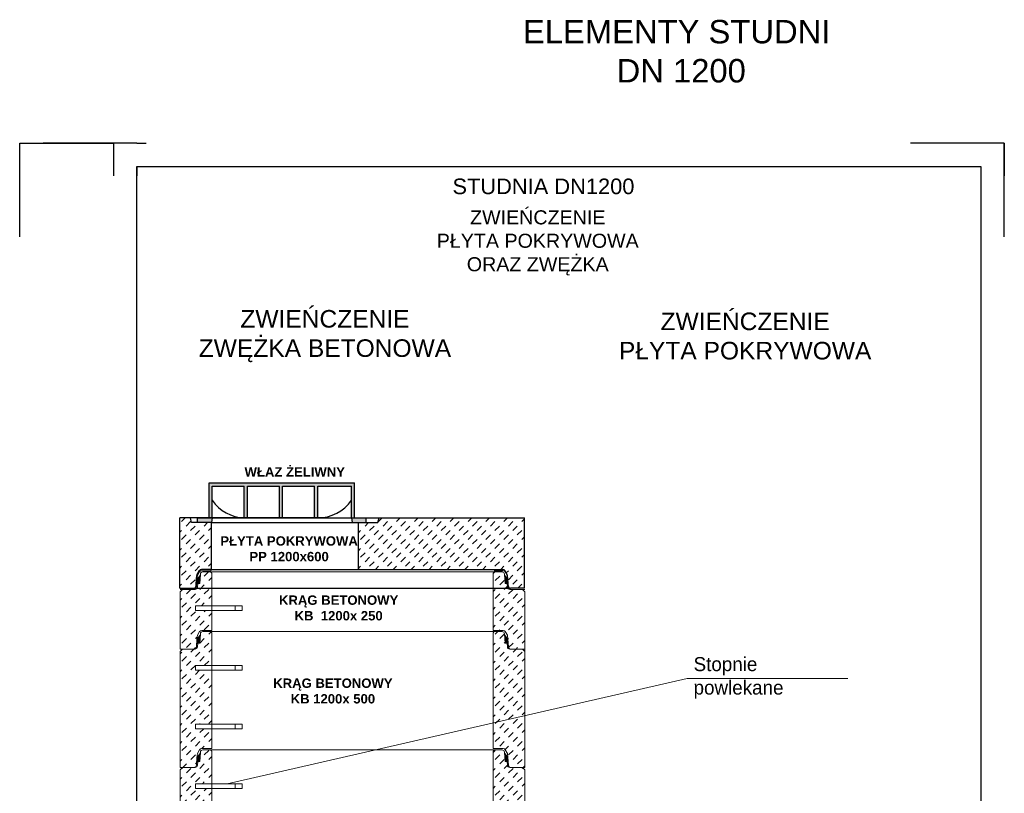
# Model space of a CAD drawing. Extents: x -23500 to 2637, y 21242 to 29547.
# Tile 2 of 121: x -23500 to -19300, y 26246 to 29547. Entities that reach past the tile are written whole.
import ezdxf

# ---------------------------------------------------------------- set-up
doc = ezdxf.new("R2010")
doc.units = 0
doc.header["$LTSCALE"] = 25
doc.layers.get('0').update_dxf_attribs({"linetype": 'CONTINUOUS', "lineweight": 13})
for name, color, linetype in [('0_5', 250, 'CONTINUOUS'), ('M_Ramki markery', 1, 'CONTINUOUS'), ('M_Ramki znaczniki', 6, 'CONTINUOUS')]:
    doc.layers.add(name, color=color, linetype=linetype)
for name, color, linetype, lineweight in [('BA_szr', 7, 'CONTINUOUS', 5), ('M_Ramki do druku', 7, 'CONTINUOUS', 25), ('M_Ramki rysunków', 2, 'CONTINUOUS', 25)]:
    doc.layers.add(name, color=color, linetype=linetype, lineweight=lineweight)
doc.styles.add('MCAD_TS', font='GENISO.SHX', dxfattribs={"width": 0.8, "oblique": 15})
doc.styles.get("Standard").update_dxf_attribs({"font": 'ARIAL.TTF', "height": 50})
pattern_1 = [(45, (18678.204, 10372.663), (-19.091883, 19.091883), [27, -27])]
pattern_2 = [(45, (18676.96, 9364.12), (-19.091883, 19.091883), [27, -27])]

# ---------------------------------------------------------------- blocks, each defined once
blk = doc.blocks.new('mcadram')
at = {"color": 0, "linetype": 'ByBlock'}
for points in [[(-11.21, 0), (-11.21, 11.21), (0, 11.21), (0, 0)], [(-6.78, 2.37), (-10.13, 2.37), (-10.13, 4.43), (-7.84, 5.67), (-10.13, 6.89), (-10.13, 8.96), (-6.78, 8.96), (-6.78, 7.68), (-9.42, 7.68), (-6.78, 6.32), (-6.78, 5), (-9.42, 3.65), (-6.78, 3.65)], [(-1.88, 7.19), (-4.38, 7.19), (-4.38, 7.71), (-4.37, 8.06), (-4.35, 8.34), (-4.32, 8.53), (-4.28, 8.69), (-4.22, 8.83), (-4.14, 8.96), (-4.02, 9.1), (-3.88, 9.22), (-3.72, 9.32), (-3.54, 9.39), (-3.34, 9.43), (-3.13, 9.44), (-2.91, 9.43), (-2.72, 9.39), (-2.54, 9.32), (-2.38, 9.22), (-2.23, 9.1), (-2.11, 8.96), (-2.04, 8.83), (-1.98, 8.7), (-1.93, 8.55), (-1.9, 8.36), (-1.89, 8.12), (-1.88, 7.83), (-1.88, 7.71)], [(-2.44, 7.87), (-2.44, 7.98), (-2.46, 8.22), (-2.51, 8.42), (-2.6, 8.57), (-2.74, 8.67), (-2.91, 8.73), (-3.13, 8.75), (-3.34, 8.73), (-3.52, 8.67), (-3.65, 8.56), (-3.74, 8.42), (-3.8, 8.22), (-3.82, 7.98), (-3.82, 7.86)], [(-1.88, 4.16), (-4.38, 5.02), (-4.38, 5.87), (-1.88, 6.73), (-1.88, 6.06), (-2.33, 5.93), (-2.33, 4.96), (-1.88, 4.83)], [(-2.81, 5.11), (-2.81, 5.79), (-3.64, 5.53), (-3.67, 5.52), (-3.71, 5.51), (-3.76, 5.5), (-3.82, 5.49), (-3.89, 5.47), (-3.97, 5.45), (-3.91, 5.43), (-3.85, 5.42), (-3.8, 5.4), (-3.74, 5.39), (-3.69, 5.38), (-3.64, 5.36)], [(-4.28, 3.85), (-3.53, 3.85), (-3.63, 3.75), (-3.7, 3.66), (-3.76, 3.57), (-3.8, 3.47), (-3.83, 3.37), (-3.83, 3.27), (-3.81, 3.09), (-3.75, 2.93), (-3.63, 2.8), (-3.49, 2.7), (-3.31, 2.64), (-3.11, 2.62), (-2.92, 2.64), (-2.76, 2.7), (-2.61, 2.8), (-2.5, 2.94), (-2.44, 3.09), (-2.42, 3.27), (-2.42, 3.38), (-2.45, 3.47), (-2.49, 3.57), (-2.55, 3.66), (-2.62, 3.76), (-2.72, 3.85), (-1.97, 3.85), (-1.92, 3.74), (-1.89, 3.63), (-1.85, 3.53), (-1.83, 3.42), (-1.82, 3.31), (-1.82, 3.2), (-1.82, 3.07), (-1.84, 2.94), (-1.86, 2.82), (-1.9, 2.71), (-1.95, 2.61), (-2.01, 2.51), (-2.15, 2.33), (-2.3, 2.19), (-2.48, 2.08), (-2.68, 2), (-2.89, 1.95), (-3.12, 1.93), (-3.31, 1.94), (-3.48, 1.97), (-3.65, 2.03), (-3.8, 2.1), (-3.94, 2.19), (-4.07, 2.31), (-4.18, 2.43), (-4.27, 2.56), (-4.34, 2.71), (-4.39, 2.86), (-4.42, 3.03), (-4.43, 3.2), (-4.43, 3.31), (-4.42, 3.42), (-4.4, 3.53), (-4.37, 3.63), (-4.33, 3.74)]]:
    blk.add_lwpolyline(points, close=True, dxfattribs=at)
blk.add_lwpolyline([(-5.6, 0.82), (-5.6, 10.39)], dxfattribs=at)
blk = doc.blocks.new('mplotram')
at = {"color": 0, "linetype": 'ByBlock', "lineweight": -2}
for points in [[(-11.21, 0), (-11.21, 11.21), (0, 11.21), (0, 0)], [(-6.78, 2.37), (-10.13, 2.37), (-10.13, 4.43), (-7.84, 5.67), (-10.13, 6.89), (-10.13, 8.96), (-6.78, 8.96), (-6.78, 7.68), (-9.42, 7.68), (-6.78, 6.32), (-6.78, 5), (-9.42, 3.65), (-6.78, 3.65)], [(-1.88, 8.66), (-3.72, 8.66), (-3.72, 8.12), (-4.29, 8.12), (-4.29, 9.86), (-3.72, 9.86), (-3.72, 9.32), (-1.88, 9.32)], [(-3.08, 7.96), (-2.91, 7.95), (-2.75, 7.92), (-2.59, 7.87), (-2.45, 7.79), (-2.31, 7.7), (-2.19, 7.59), (-2.08, 7.46), (-1.99, 7.32), (-1.91, 7.17), (-1.86, 7.01), (-1.83, 6.84), (-1.82, 6.67), (-1.83, 6.5), (-1.86, 6.34), (-1.91, 6.18), (-1.99, 6.02), (-2.08, 5.89), (-2.19, 5.76), (-2.31, 5.65), (-2.45, 5.55), (-2.6, 5.48), (-2.75, 5.42), (-2.91, 5.39), (-3.08, 5.38), (-3.25, 5.39), (-3.41, 5.42), (-3.57, 5.48), (-3.72, 5.55), (-3.85, 5.65), (-3.98, 5.76), (-4.09, 5.89), (-4.18, 6.02), (-4.25, 6.18), (-4.31, 6.34), (-4.34, 6.5), (-4.35, 6.67), (-4.34, 6.84), (-4.31, 7.01), (-4.25, 7.17), (-4.18, 7.32), (-4.09, 7.46), (-3.98, 7.59), (-3.85, 7.7), (-3.72, 7.79), (-3.57, 7.87), (-3.41, 7.92), (-3.25, 7.95)], [(-2.37, 6.67), (-2.4, 6.84), (-2.46, 7), (-2.57, 7.12), (-2.72, 7.22), (-2.89, 7.28), (-3.08, 7.3), (-3.27, 7.28), (-3.44, 7.22), (-3.59, 7.12), (-3.7, 6.99), (-3.77, 6.84), (-3.79, 6.67), (-3.77, 6.5), (-3.7, 6.35), (-3.59, 6.22), (-3.44, 6.12), (-3.27, 6.06), (-3.08, 6.04), (-2.89, 6.06), (-2.72, 6.12), (-2.57, 6.22), (-2.46, 6.35), (-2.39, 6.5)], [(-1.88, 3.74), (-4.29, 3.74), (-4.29, 4.4), (-2.44, 4.4), (-2.44, 5.22), (-1.88, 5.22)], [(-1.88, 2.22), (-1.88, 1.6), (-4.29, 1.6), (-4.29, 2.29), (-4.29, 2.53), (-4.28, 2.72), (-4.26, 2.86), (-4.22, 2.96), (-4.18, 3.05), (-4.12, 3.14), (-4.04, 3.22), (-3.95, 3.29), (-3.84, 3.34), (-3.73, 3.38), (-3.61, 3.4), (-3.47, 3.41), (-3.34, 3.4), (-3.21, 3.38), (-3.09, 3.34), (-2.99, 3.29), (-2.9, 3.22), (-2.82, 3.14), (-2.78, 3.06), (-2.74, 2.98), (-2.71, 2.89), (-2.69, 2.78), (-2.68, 2.64), (-2.68, 2.45), (-2.68, 2.34), (-2.68, 2.22)], [(-3.21, 2.22), (-3.21, 2.34), (-3.21, 2.49), (-3.24, 2.6), (-3.27, 2.68), (-3.33, 2.73), (-3.4, 2.76), (-3.49, 2.77), (-3.59, 2.76), (-3.66, 2.73), (-3.71, 2.68), (-3.75, 2.6), (-3.77, 2.49), (-3.77, 2.35), (-3.77, 2.22)]]:
    blk.add_lwpolyline(points, close=True, dxfattribs=at)
blk.add_lwpolyline([(-5.6, 0.82), (-5.6, 10.39)], dxfattribs=at)
blk = doc.blocks.new('mcad_logo_ram')
at = {"layer": 'M_Ramki rysunków', "color": 0, "linetype": 'ByBlock', "lineweight": -2, "rotation": 270}
for name, p in [('mcadram', (0, 0)), ('mplotram', (12.71, 0))]:
    blk.add_blockref(name, p, dxfattribs=at)
blk = doc.blocks.new('Znacznik_narozny_v2')
at = {"layer": 'M_Ramki znaczniki'}
blk.add_lwpolyline([(0, -20), (0, 0), (20, 0)], dxfattribs=at)
blk = doc.blocks.new('znacznik297')
at = {"lineweight": -2}
blk.add_line((0, 0), (-20, 0), dxfattribs=at)
at = {"layer": 'M_Ramki markery'}
blk.add_line((0, 0), (2, 0), dxfattribs=at)
blk = doc.blocks.new('*U1218')
at = {"layer": 'M_Ramki do druku'}
for p, q in [((20, 297), (20, 292)), ((210, 297), (210, 292)), ((20, 5), (20, 0)), ((210, 5), (210, 0))]:
    blk.add_line(p, q, dxfattribs=at)
at = {"layer": 'M_Ramki markery'}
for p, q in [((20, 292), (20, 290)), ((25, 292), (25, 290)), ((210, 292), (210, 290)), ((20, 7), (20, 5)), ((25, 7), (25, 5)), ((210, 7), (210, 5))]:
    blk.add_line(p, q, dxfattribs=at)
at = {"layer": 'M_Ramki rysunków', "color": 0, "linetype": 'ByBlock', "lineweight": -2}
blk.add_lwpolyline([(25, 5), (25, 292), (205, 292), (205, 5)], close=True, dxfattribs=at)
blk.add_blockref('znacznik297', (25, 297))
at = {"layer": 'M_Ramki rysunków', "color": 0, "linetype": 'ByBlock', "lineweight": -2, "rotation": 90}
blk.add_blockref('mcad_logo_ram', (25, 5), dxfattribs=at)
at = {"layer": 'M_Ramki znaczniki'}
blk.add_blockref('Znacznik_narozny_v2', (0, 297), dxfattribs=at)
at = {"layer": 'M_Ramki znaczniki', "xscale": -1}
blk.add_blockref('Znacznik_narozny_v2', (210, 297), dxfattribs=at)
at = {"layer": 'M_Ramki znaczniki', "xscale": -1, "rotation": 180}
blk.add_blockref('Znacznik_narozny_v2', (0, 0), dxfattribs=at)
at = {"layer": 'M_Ramki znaczniki', "rotation": 180}
blk.add_blockref('Znacznik_narozny_v2', (210, 0), dxfattribs=at)
at = {"layer": 'M_Ramki do druku', "style": 'MCAD_TS', "width": 0.8}
for tag, p in [('KOMENTARZ', (16.54, 30.57)), ('RYSUNEK', (20.28, 30.57)), ('DATA', (24.02, 30.57))]:
    blk.add_attdef(tag, p, '', height=2, rotation=90, dxfattribs=at)

msp = doc.modelspace()

# ---------------------------------------------------------------- hatches: boundary and pattern name
for points in [[(-22744.578, 27159.268), (-22743.984, 27163.071), (-22729.482, 27181.969), (-22731.078, 27159.268), (-22732.207, 27143.129, -0.39391048), (-22734.202, 27141.268), (-22741.078, 27141.268), (-22741.656, 27133.005), (-22745.693, 27140.875)], [(-21417.578, 27159.268), (-21418.172, 27163.071), (-21432.674, 27181.969), (-21431.078, 27159.268), (-21429.949, 27143.129, 0.39391048), (-21427.954, 27141.268), (-21421.078, 27141.268), (-21420.5, 27133.005), (-21416.463, 27140.875)], [(-22744.578, 26904.552), (-22743.984, 26908.355), (-22729.482, 26927.253), (-22731.078, 26904.552), (-22732.207, 26888.412, -0.39391048), (-22734.202, 26886.552), (-22741.078, 26886.552), (-22741.656, 26878.289), (-22745.693, 26886.159)], [(-21417.578, 26904.552), (-21418.172, 26908.355), (-21432.674, 26927.253), (-21431.078, 26904.552), (-21429.949, 26888.412, 0.39391048), (-21427.954, 26886.552), (-21421.078, 26886.552), (-21420.5, 26878.289), (-21416.463, 26886.159)], [(-22744.578, 26399.836), (-22743.984, 26403.639), (-22729.482, 26422.537), (-22731.078, 26399.836), (-22732.207, 26383.696, -0.39391048), (-22734.202, 26381.836), (-22741.078, 26381.836), (-22741.656, 26373.573), (-22745.693, 26381.443)], [(-21417.578, 26399.836), (-21418.172, 26403.639), (-21432.674, 26422.537), (-21431.078, 26399.836), (-21429.949, 26383.696, 0.39391048), (-21427.954, 26381.836), (-21421.078, 26381.836), (-21420.5, 26373.573), (-21416.463, 26381.443)]]:
    msp.add_hatch(color=7).paths.add_polyline_path(points)
at = {"layer": '0_5'}
msp.add_hatch(color=7, dxfattribs=at).paths.add_polyline_path([(-22679.238, 27556.959), (-22542.321, 27556.959), (-22542.321, 27421.672), (-22529.238, 27421.672), (-22529.238, 27556.959), (-22392.321, 27556.959), (-22392.321, 27421.672), (-22379.238, 27421.672), (-22379.238, 27556.959), (-22242.321, 27556.959), (-22242.321, 27421.672), (-22229.238, 27421.672), (-22229.238, 27556.959), (-22085.404, 27556.959), (-22085.404, 27421.672), (-22072.321, 27421.672), (-22072.321, 27571.672), (-22692.321, 27571.672), (-22692.321, 27421.672), (-22679.238, 27421.672)])
h = msp.add_hatch(color=7, dxfattribs=at)
h.paths.add_polyline_path([(-22742.321, 27401.672), (-22742.321, 27421.672), (-22679.238, 27421.672), (-22682.321, 27401.672)])
h.paths.add_polyline_path([(-22082.321, 27401.672), (-22022.321, 27401.672), (-22022.321, 27421.672), (-22085.404, 27421.672)])
at = {"layer": 'BA_szr'}
h = msp.add_hatch(dxfattribs=at)
h.set_pattern_fill('BIK_BETON', color=256, scale=270, angle=45, style=0, pattern_type=2)
h.set_pattern_definition(pattern_2)
h.paths.add_polyline_path([(-22817.321, 27421.672), (-22817.321, 27121.672), (-22757.821, 27121.672, 0.41421356), (-22747.821, 27131.672), (-22745.821, 27164.672), (-22743.321, 27180.672), (-22734.092, 27196.669, -0.26803506), (-22725.43, 27201.672), (-22682.321, 27201.672), (-22682.321, 27401.672), (-22767.321, 27401.672), (-22772.321, 27421.672)])
h = msp.add_hatch(dxfattribs=at)
h.set_pattern_fill('BIK_BETON', color=256, scale=270, angle=45, style=0, pattern_type=2)
h.set_pattern_definition(pattern_2)
h.paths.add_polyline_path([(-21439.212, 27201.672, -0.26803506), (-21430.55, 27196.669), (-21421.321, 27180.672), (-21418.821, 27164.672), (-21416.821, 27131.672, 0.41421356), (-21406.821, 27121.672), (-21347.321, 27121.672), (-21347.321, 27421.672), (-21967.321, 27421.672), (-21972.321, 27401.672), (-22057.321, 27401.672), (-22057.321, 27201.672), (-21439.212, 27201.672)], is_closed=False)
h.paths.add_polyline_path([(-22652.508, 27363.524), (-22050.08, 27363.524), (-22050.08, 27215.329), (-22652.508, 27215.329)], flags=9)
h = msp.add_hatch(dxfattribs=at)
h.set_pattern_fill('BIK_BETON', color=256, scale=270, angle=45, style=0, pattern_type=2)
h.set_pattern_definition(pattern_1)
h.paths.add_polyline_path([(-22816.078, 27106.268), (-22806.078, 27116.268), (-22766.078, 27116.268), (-22756.578, 27116.268), (-22752.151, 27116.268, 0.39391048), (-22742.176, 27125.57), (-22741.078, 27141.268), (-22734.202, 27141.268, 0.39391048), (-22732.207, 27143.129), (-22731.078, 27159.268), (-22729.482, 27181.969, -0.39379964), (-22719.506, 27191.268), (-22686.078, 27191.268), (-22681.078, 27186.268), (-22681.078, 27046.552), (-22751.078, 27046.552), (-22751.078, 27026.552), (-22681.078, 27026.552), (-22681.078, 26941.552), (-22724.187, 26941.552, 0.26803506), (-22732.849, 26936.549), (-22742.078, 26920.552), (-22744.578, 26904.552), (-22746.578, 26871.552, -0.41421356), (-22756.578, 26861.552), (-22806.078, 26861.552), (-22816.078, 26861.552)])
h = msp.add_hatch(dxfattribs=at)
h.set_pattern_fill('BIK_BETON', color=256, scale=270, angle=45, style=0, pattern_type=2)
h.set_pattern_definition(pattern_1)
h.paths.add_polyline_path([(-21476.078, 27191.268), (-21442.65, 27191.268, -0.39379964), (-21432.674, 27181.969), (-21431.078, 27159.268), (-21429.949, 27143.129, 0.39391048), (-21427.954, 27141.268), (-21421.078, 27141.268), (-21419.98, 27125.57, 0.39391048), (-21410.005, 27116.268), (-21405.578, 27116.268), (-21356.078, 27116.268), (-21346.078, 27106.268), (-21346.078, 26861.552), (-21356.078, 26861.552), (-21405.578, 26861.552, -0.41421356), (-21415.578, 26871.552), (-21417.578, 26904.552), (-21420.078, 26920.552), (-21429.307, 26936.549, 0.26803506), (-21437.969, 26941.552), (-21481.078, 26941.552), (-21481.078, 27186.268)])
h = msp.add_hatch(dxfattribs=at)
h.set_pattern_fill('BIK_BETON', color=256, scale=270, angle=45, style=0, pattern_type=2)
h.set_pattern_definition(pattern_1)
h.paths.add_polyline_path([(-22816.078, 26851.552), (-22806.078, 26861.552), (-22756.578, 26861.552), (-22752.151, 26861.552, 0.39391048), (-22742.176, 26870.854), (-22741.078, 26886.552), (-22734.202, 26886.552, 0.39391048), (-22732.207, 26888.412), (-22731.078, 26904.552), (-22729.482, 26927.253, -0.39379964), (-22719.506, 26936.552), (-22686.078, 26936.552), (-22681.078, 26931.552), (-22681.078, 26791.836), (-22751.078, 26791.836), (-22751.078, 26771.836), (-22681.078, 26771.836), (-22681.078, 26541.836), (-22751.078, 26541.836), (-22751.078, 26521.836), (-22681.078, 26521.836), (-22681.078, 26436.836), (-22724.187, 26436.836, 0.26803506), (-22732.849, 26431.833), (-22742.078, 26415.836), (-22744.578, 26399.836), (-22746.578, 26366.836, -0.41421356), (-22756.578, 26356.836), (-22806.078, 26356.836), (-22816.078, 26356.836)])
h = msp.add_hatch(dxfattribs=at)
h.set_pattern_fill('BIK_BETON', color=256, scale=270, angle=45, style=0, pattern_type=2)
h.set_pattern_definition(pattern_1)
h.paths.add_polyline_path([(-21476.078, 26936.552), (-21442.65, 26936.552, -0.39379964), (-21432.674, 26927.253), (-21431.078, 26904.552), (-21429.949, 26888.412, 0.39391048), (-21427.954, 26886.552), (-21421.078, 26886.552), (-21419.98, 26870.854, 0.39391048), (-21410.005, 26861.552), (-21405.578, 26861.552), (-21356.078, 26861.552), (-21346.078, 26851.552), (-21346.078, 26356.836), (-21356.078, 26356.836), (-21405.578, 26356.836, -0.41421356), (-21415.578, 26366.836), (-21417.578, 26399.836), (-21420.078, 26415.836), (-21429.307, 26431.833, 0.26803506), (-21437.969, 26436.836), (-21481.078, 26436.836), (-21481.078, 26931.552)])
h = msp.add_hatch(dxfattribs=at)
h.set_pattern_fill('BIK_BETON', color=256, scale=270, angle=45, style=0, pattern_type=2)
h.set_pattern_definition(pattern_1)
h.paths.add_polyline_path([(-22806.078, 25352.12), (-22816.078, 25352.12), (-22816.078, 26346.836), (-22806.078, 26356.836), (-22756.578, 26356.836), (-22752.151, 26356.836, 0.39391048), (-22742.176, 26366.138), (-22741.078, 26381.836), (-22734.202, 26381.836, 0.39391048), (-22732.207, 26383.696), (-22731.078, 26399.836), (-22729.482, 26422.537, -0.39379964), (-22719.506, 26431.836), (-22686.078, 26431.836), (-22681.078, 26426.836), (-22681.078, 26287.242), (-22681.2, 26287.12), (-22751.078, 26287.12), (-22751.078, 26267.12), (-22681.078, 26267.12), (-22681.078, 26037.12), (-22751.078, 26037.12), (-22751.078, 26017.12), (-22681.078, 26017.12), (-22681.078, 25787.12), (-22751.078, 25787.12), (-22751.078, 25767.12), (-22681.078, 25767.12), (-22681.078, 25537.12), (-22751.078, 25537.12), (-22751.078, 25517.12), (-22681.078, 25517.12), (-22681.078, 25432.12), (-22724.187, 25432.12, 0.26803506), (-22732.849, 25427.117), (-22742.078, 25411.12), (-22744.578, 25395.12), (-22746.578, 25362.12, -0.41421356), (-22756.578, 25352.12)])
h = msp.add_hatch(dxfattribs=at)
h.set_pattern_fill('BIK_BETON', color=256, scale=270, angle=45, style=0, pattern_type=2)
h.set_pattern_definition(pattern_1)
h.paths.add_polyline_path([(-21481.078, 26426.836), (-21481.078, 25432.12), (-21437.969, 25432.12, -0.26803506), (-21429.307, 25427.117), (-21420.078, 25411.12), (-21417.578, 25395.12), (-21415.578, 25362.12, 0.41421356), (-21405.578, 25352.12), (-21356.078, 25352.12), (-21346.078, 25352.12), (-21346.078, 26346.836), (-21356.078, 26356.836), (-21405.578, 26356.836), (-21410.005, 26356.836, -0.39391048), (-21419.98, 26366.138), (-21421.078, 26381.836), (-21427.954, 26381.836, -0.39391048), (-21429.949, 26383.696), (-21431.078, 26399.836), (-21432.674, 26422.537, 0.39379964), (-21442.65, 26431.836), (-21476.078, 26431.836)])

# ---------------------------------------------------------------- linework, layer by layer
at = {"color": 7}
for p, q in [((-22767.321, 27401.672), (-22772.321, 27421.672)), ((-22682.321, 27401.672), (-22767.321, 27401.672)), ((-22682.321, 27401.672), (-22742.321, 27401.672)), ((-22082.321, 27401.672), (-22022.321, 27401.672)), ((-22744.578, 27159.268), (-22742.078, 27175.268)), ((-22742.078, 27175.268), (-22732.849, 27191.265)), ((-22731.078, 27159.268), (-22729.482, 27181.969)), ((-22686.078, 27196.268), (-22724.187, 27196.268)), ((-22719.506, 27191.268), (-22686.078, 27191.268)), ((-22686.078, 27196.268), (-22681.078, 27201.268)), ((-22686.078, 27191.268), (-22681.078, 27186.268)), ((-22686.078, 27191.268), (-21476.078, 27191.268)), ((-22681.078, 27186.268), (-22681.078, 26941.552)), ((-21476.078, 27191.268), (-21481.078, 27186.268)), ((-21481.078, 27186.268), (-21481.078, 26941.552)), ((-21476.078, 27196.268), (-21437.969, 27196.268)), ((-21442.65, 27191.268), (-21476.078, 27191.268)), ((-21431.078, 27159.268), (-21432.674, 27181.969)), ((-21420.078, 27175.268), (-21429.307, 27191.265)), ((-21417.578, 27159.268), (-21420.078, 27175.268)), ((-22746.578, 27126.268), (-22744.578, 27159.268)), ((-22741.078, 27141.268), (-22742.176, 27125.57)), ((-22741.078, 27141.268), (-22734.202, 27141.268)), ((-22731.078, 27159.268), (-22732.207, 27143.129)), ((-21431.078, 27159.268), (-21429.949, 27143.129)), ((-21421.078, 27141.268), (-21427.954, 27141.268)), ((-21421.078, 27141.268), (-21419.98, 27125.57)), ((-21415.578, 27126.268), (-21417.578, 27159.268)), ((-22816.078, 27106.268), (-22806.078, 27116.268)), ((-22816.078, 27116.268), (-22766.078, 27116.268)), ((-22816.078, 27106.268), (-22816.078, 26861.552)), ((-22806.078, 27116.268), (-22752.151, 27116.268)), ((-21356.078, 27116.268), (-21410.005, 27116.268)), ((-21346.078, 27116.268), (-21405.578, 27116.268)), ((-21346.078, 27116.268), (-21396.078, 27116.268)), ((-21346.078, 27106.268), (-21356.078, 27116.268)), ((-21346.078, 27106.268), (-21346.078, 26861.552)), ((-22551.078, 27046.552), (-22681.078, 27046.552)), ((-22551.078, 27026.552), (-22681.078, 27026.552)), ((-22581.078, 27046.552), (-22581.078, 27026.552)), ((-22551.078, 27046.552), (-22581.078, 27046.552)), ((-22551.078, 27046.552), (-22551.078, 27026.552)), ((-22742.078, 26920.552), (-22732.849, 26936.549)), ((-22731.078, 26904.552), (-22729.482, 26927.253)), ((-22681.078, 26941.552), (-22724.187, 26941.552)), ((-22719.506, 26936.552), (-22686.078, 26936.552)), ((-22686.078, 26936.552), (-22681.078, 26931.552)), ((-22686.078, 26936.552), (-21476.078, 26936.552)), ((-22681.078, 26931.552), (-22681.078, 26436.836)), ((-21481.078, 26941.552), (-21437.969, 26941.552)), ((-21476.078, 26936.552), (-21481.078, 26931.552)), ((-21481.078, 26931.552), (-21481.078, 26436.836)), ((-21442.65, 26936.552), (-21476.078, 26936.552)), ((-21431.078, 26904.552), (-21432.674, 26927.253)), ((-21420.078, 26920.552), (-21429.307, 26936.549)), ((-22746.578, 26871.552), (-22744.578, 26904.552)), ((-22744.578, 26904.552), (-22742.078, 26920.552)), ((-22741.078, 26886.552), (-22742.176, 26870.854)), ((-22741.078, 26886.552), (-22734.202, 26886.552)), ((-22731.078, 26904.552), (-22732.207, 26888.412)), ((-21431.078, 26904.552), (-21429.949, 26888.412)), ((-21421.078, 26886.552), (-21427.954, 26886.552)), ((-21421.078, 26886.552), (-21419.98, 26870.854)), ((-21417.578, 26904.552), (-21420.078, 26920.552)), ((-21415.578, 26871.552), (-21417.578, 26904.552)), ((-22816.078, 26851.552), (-22806.078, 26861.552)), ((-22816.078, 26861.552), (-22756.578, 26861.552)), ((-22816.078, 26851.552), (-22816.078, 26356.836)), ((-22806.078, 26861.552), (-22752.151, 26861.552)), ((-21356.078, 26861.552), (-21410.005, 26861.552)), ((-21346.078, 26861.552), (-21405.578, 26861.552)), ((-21346.078, 26851.552), (-21356.078, 26861.552)), ((-21346.078, 26851.552), (-21346.078, 26861.552)), ((-21346.078, 26851.552), (-21346.078, 26356.836)), ((-22551.078, 26791.836), (-22681.078, 26791.836)), ((-22551.078, 26771.836), (-22681.078, 26771.836)), ((-22581.078, 26791.836), (-22581.078, 26771.836)), ((-22581.078, 26791.836), (-22581.078, 26771.836)), ((-22551.078, 26791.836), (-22581.078, 26791.836)), ((-22551.078, 26791.836), (-22581.078, 26791.836)), ((-22551.078, 26791.836), (-22551.078, 26771.836)), ((-22551.078, 26791.836), (-22551.078, 26771.836)), ((-22551.078, 26541.836), (-22681.078, 26541.836)), ((-22551.078, 26521.836), (-22681.078, 26521.836)), ((-22551.078, 26541.836), (-22581.078, 26541.836)), ((-22581.078, 26541.836), (-22581.078, 26521.836)), ((-22581.078, 26541.836), (-22581.078, 26521.836)), ((-22551.078, 26541.836), (-22581.078, 26541.836)), ((-22551.078, 26541.836), (-22551.078, 26521.836)), ((-22742.078, 26415.836), (-22732.849, 26431.833)), ((-22731.078, 26399.836), (-22729.482, 26422.537)), ((-22681.078, 26436.836), (-22724.187, 26436.836)), ((-22719.506, 26431.836), (-22686.078, 26431.836)), ((-22686.078, 26431.836), (-22681.078, 26426.836)), ((-22686.078, 26431.836), (-21476.078, 26431.836)), ((-22681.078, 25432.12), (-22681.078, 26426.836)), ((-21481.078, 26436.836), (-21437.969, 26436.836)), ((-21476.078, 26431.836), (-21481.078, 26426.836)), ((-21481.078, 25432.12), (-21481.078, 26426.836)), ((-21442.65, 26431.836), (-21476.078, 26431.836)), ((-21431.078, 26399.836), (-21432.674, 26422.537)), ((-21420.078, 26415.836), (-21429.307, 26431.833)), ((-22746.578, 26366.836), (-22744.578, 26399.836)), ((-22744.578, 26399.836), (-22742.078, 26415.836)), ((-22741.078, 26381.836), (-22742.176, 26366.138)), ((-22741.078, 26381.836), (-22734.202, 26381.836)), ((-22731.078, 26399.836), (-22732.207, 26383.696)), ((-21431.078, 26399.836), (-21429.949, 26383.696)), ((-21421.078, 26381.836), (-21427.954, 26381.836)), ((-21421.078, 26381.836), (-21419.98, 26366.138)), ((-21417.578, 26399.836), (-21420.078, 26415.836)), ((-21415.578, 26366.836), (-21417.578, 26399.836)), ((-22816.078, 26346.836), (-22806.078, 26356.836)), ((-22816.078, 26356.836), (-22756.578, 26356.836)), ((-22816.078, 25352.12), (-22816.078, 26346.836)), ((-22806.078, 26356.836), (-22752.151, 26356.836)), ((-21356.078, 26356.836), (-21410.005, 26356.836)), ((-21346.078, 26356.836), (-21405.578, 26356.836)), ((-21346.078, 26346.836), (-21356.078, 26356.836)), ((-21346.078, 25352.12), (-21346.078, 26346.836)), ((-22681.2, 26287.12), (-22681.078, 26287.242)), ((-22551.078, 26287.12), (-22681.078, 26287.12)), ((-22551.078, 26267.12), (-22681.078, 26267.12)), ((-22551.078, 26287.12), (-22581.078, 26287.12)), ((-22551.078, 26287.12), (-22581.078, 26287.12)), ((-22581.078, 26287.12), (-22581.078, 26267.12)), ((-22581.078, 26287.12), (-22581.078, 26267.12)), ((-22551.078, 26287.12), (-22551.078, 26267.12)), ((-22551.078, 26287.12), (-22551.078, 26267.12)), ((-22551.078, 26287.12), (-22551.078, 26267.12)), ((-22551.078, 26287.12), (-22551.078, 26267.12))]:
    msp.add_line(p, q, dxfattribs=at)
at = {"color": 7, "ltscale": 4}
for p, q in [((-22751.078, 27046.552), (-22751.078, 27026.552)), ((-22681.078, 27046.552), (-22751.078, 27046.552)), ((-22751.078, 27026.552), (-22681.078, 27026.552)), ((-22751.078, 26791.836), (-22751.078, 26771.836)), ((-22681.078, 26791.836), (-22751.078, 26791.836)), ((-22751.078, 26771.836), (-22681.078, 26771.836)), ((-22681.078, 26541.836), (-22751.078, 26541.836)), ((-22751.078, 26541.836), (-22751.078, 26521.836)), ((-22751.078, 26521.836), (-22681.078, 26521.836)), ((-22681.078, 26287.12), (-22751.078, 26287.12)), ((-22751.078, 26287.12), (-22751.078, 26267.12)), ((-22751.078, 26267.12), (-22681.078, 26267.12))]:
    msp.add_line(p, q, dxfattribs=at)
at = {"color": 7, "lineweight": 20}
msp.add_lwpolyline([(-19967.974, 26736.069), (-20652.879, 26736.069), (-22616.078, 26287.12)], dxfattribs=at)
at = {"color": 7}
for centre, radius, start, end in [((-22724.187, 27186.268), 10, 90, 150.018361), ((-22719.506, 27181.268), 10, 90, 175.97801), ((-21442.65, 27181.268), 10, 4.02199, 90), ((-21437.969, 27186.268), 10, 29.981639, 90), ((-22734.202, 27143.268), 2, 270, 356), ((-21427.954, 27143.268), 2, 184, 270), ((-22756.578, 27126.268), 10, 270, 0), ((-22752.151, 27126.268), 10, 270, 356), ((-21410.005, 27126.268), 10, 184, 270), ((-21405.578, 27126.268), 10, 180, 270), ((-22724.187, 26931.552), 10, 90, 150.018361), ((-22719.506, 26926.552), 10, 90, 175.97801), ((-21442.65, 26926.552), 10, 4.02199, 90), ((-21437.969, 26931.552), 10, 29.981639, 90), ((-22734.202, 26888.552), 2, 270, 356), ((-21427.954, 26888.552), 2, 184, 270), ((-22756.578, 26871.552), 10, 270, 0), ((-22752.151, 26871.552), 10, 270, 356), ((-21410.005, 26871.552), 10, 184, 270), ((-21405.578, 26871.552), 10, 180, 270), ((-22724.187, 26426.836), 10, 90, 150.018361), ((-22719.506, 26421.836), 10, 90, 175.97801), ((-21442.65, 26421.836), 10, 4.02199, 90), ((-21437.969, 26426.836), 10, 29.981639, 90), ((-22734.202, 26383.836), 2, 270, 356), ((-21427.954, 26383.836), 2, 184, 270), ((-22756.578, 26366.836), 10, 270, 0), ((-22752.151, 26366.836), 10, 270, 356), ((-21410.005, 26366.836), 10, 184, 270), ((-21405.578, 26366.836), 10, 180, 270)]:
    msp.add_arc(centre, radius, start, end, dxfattribs=at)
at = {"color": 7, "linetype": 'ByBlock'}
for p in [(-22681.078, 27201.268), (-21481.078, 27201.268)]:
    msp.add_point(p, dxfattribs=at)
at = {"layer": '0_5', "color": 7}
for p, q in [((-22692.321, 27421.672), (-22692.321, 27571.672)), ((-22692.321, 27571.672), (-22072.321, 27571.672)), ((-22679.238, 27556.959), (-22542.321, 27556.959)), ((-22679.238, 27421.672), (-22679.238, 27556.959)), ((-22542.321, 27421.672), (-22542.321, 27556.959)), ((-22529.238, 27421.672), (-22529.238, 27556.959)), ((-22529.238, 27556.959), (-22392.321, 27556.959)), ((-22392.321, 27421.672), (-22392.321, 27556.959)), ((-22379.238, 27421.672), (-22379.238, 27556.959)), ((-22379.238, 27556.959), (-22242.321, 27556.959)), ((-22242.321, 27421.672), (-22242.321, 27556.959)), ((-22229.238, 27421.672), (-22229.238, 27556.959)), ((-22229.238, 27556.959), (-22085.404, 27556.959)), ((-22085.404, 27421.672), (-22085.404, 27556.959)), ((-22072.321, 27421.672), (-22072.321, 27571.672)), ((-22197.321, 27421.672), (-22817.321, 27421.672)), ((-22817.321, 27121.672), (-22817.321, 27421.672)), ((-22772.321, 27421.672), (-22817.321, 27421.672)), ((-22767.321, 27401.672), (-22772.321, 27421.672)), ((-22682.321, 27401.672), (-22767.321, 27401.672)), ((-22742.321, 27421.672), (-22022.321, 27421.672)), ((-22742.321, 27401.672), (-22742.321, 27421.672)), ((-22742.321, 27421.672), (-22692.321, 27421.672)), ((-22679.238, 27421.672), (-22682.321, 27401.672)), ((-22682.321, 27201.672), (-22682.321, 27401.672)), ((-22682.321, 27401.672), (-22057.321, 27401.672)), ((-22682.321, 27401.672), (-22082.321, 27401.672)), ((-22197.321, 27421.672), (-21392.321, 27421.672)), ((-22085.404, 27421.672), (-22082.321, 27401.672)), ((-22057.321, 27401.672), (-22057.321, 27201.672)), ((-22057.321, 27401.672), (-21972.321, 27401.672)), ((-22022.321, 27401.672), (-22022.321, 27421.672)), ((-21972.321, 27401.672), (-21967.321, 27421.672)), ((-21392.321, 27421.672), (-21347.321, 27421.672)), ((-21347.321, 27121.672), (-21347.321, 27421.672)), ((-22745.821, 27164.672), (-22743.321, 27180.672)), ((-22743.321, 27180.672), (-22734.092, 27196.669)), ((-22682.321, 27201.672), (-22725.43, 27201.672)), ((-22682.321, 27201.672), (-22107.321, 27201.672)), ((-22107.321, 27201.672), (-21482.321, 27201.672)), ((-21482.321, 27201.672), (-21439.212, 27201.672)), ((-21421.321, 27180.672), (-21430.55, 27196.669)), ((-21418.821, 27164.672), (-21421.321, 27180.672)), ((-22747.821, 27131.672), (-22745.821, 27164.672)), ((-21416.821, 27131.672), (-21418.821, 27164.672)), ((-22817.321, 27121.672), (-22757.821, 27121.672)), ((-22807.321, 27121.672), (-22757.821, 27121.672)), ((-22757.821, 27121.672), (-21406.821, 27121.672)), ((-21347.321, 27121.672), (-21406.821, 27121.672))]:
    msp.add_line(p, q, dxfattribs=at)
for centre, radius, start, end in [((-22537.074, 27593.725), 172.134, 214.320909, 268.253228), ((-22227.366, 27593.502), 171.841, 269.375697, 325.702523), ((-22725.43, 27191.672), 10, 90, 150.018361), ((-21439.212, 27191.672), 10, 29.981639, 90), ((-22757.821, 27131.672), 10, 270, 0), ((-21406.821, 27131.672), 10, 180, 270)]:
    msp.add_arc(centre, radius, start, end, dxfattribs=at)

# ---------------------------------------------------------------- block references
at = {"layer": 'M_Ramki do druku', "xscale": 20, "yscale": 20, "zscale": 20}
msp.add_blockref('*U1218', (-23500.449, 23080.752), dxfattribs=at)

# ---------------------------------------------------------------- texts
at = {"color": 7, "char_height": 40}
for s, insert, attachment_point in [('{\\fArial|b1|i0|c238|p34;WŁAZ ŻELIWNY}', (-22541.274, 27637.396), 1), ('{\\fArial|b1|i0|c238|p34;PŁYTA POKRYWOWA \\PPP 1200x600}', (-22351.294, 27289.426), 5), ('{\\fArial|b1|i0|c238|p34;KRĄG BETONOWY \\PKB  1200x 250}', (-22139.947, 27037.083), 5), ('{\\fArial|b1|i0|c238|p34;KRĄG BETONOWY \\PKB 1200x 500}', (-22164.48, 26682.609), 5)]:
    msp.add_mtext(s, dxfattribs=dict(at, insert=insert, attachment_point=attachment_point))
at = {"color": 7, "insert": (-20625.918, 26827.615), "char_height": 60, "width": 2079.43957, "attachment_point": 1}
msp.add_mtext('{\\fCentury Gothic|b0|i0|c238|p34;Stopnie \\Ppowlekane}', dxfattribs=at)
at = {"layer": '0_5', "color": 7, "attachment_point": 5}
for s, insert, char_height in [('{\\fArial|b0|i0|c238|p34;ELEMENTY STUDNI \\P DN 1200}', (-20697.954, 29412.13), 100), ('STUDNIA DN1200', (-21266.322, 28835.659), 66.66667), ('{\\fArial|b0|i0|c238|p34;ZWIEŃCZENIE \\PPŁYTA POKRYWOWA\\PORAZ ZWĘŻKA}', (-21290.597, 28594.834), 60), ('{\\fArial|b0|i0|c238|p34;ZWIEŃCZENIE \\PZWĘŻKA BETONOWA}', (-22198.411, 28197.044), 75), ('{\\fArial|b0|i0|c238|p34;ZWIEŃCZENIE \\PPŁYTA POKRYWOWA}', (-20405.904, 28197.044), 75)]:
    msp.add_mtext(s, dxfattribs=dict(at, insert=insert, char_height=char_height))

doc.saveas('drawing.dxf')
